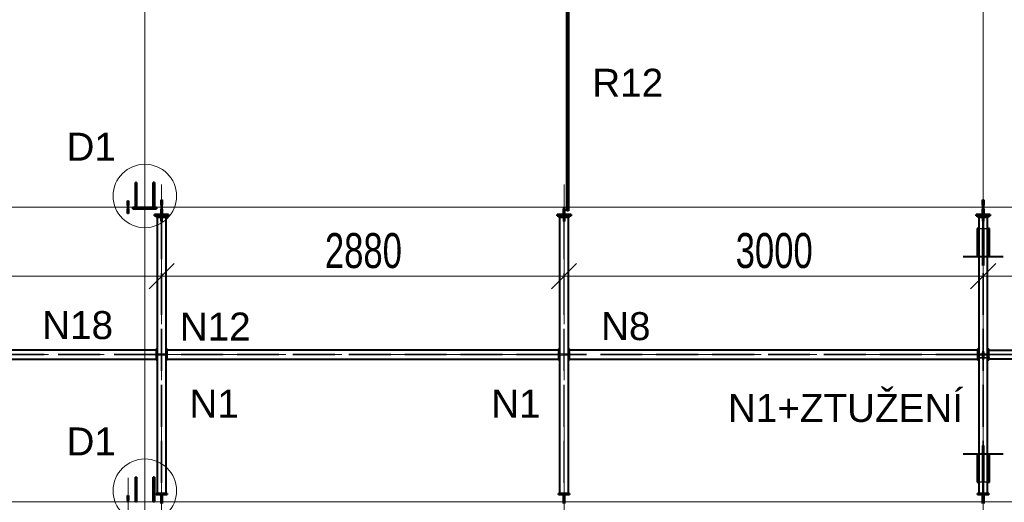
# Model space of a CAD drawing. Header units: metres. Extents: x 212 to 317, y 37 to 97.
# Tile 36 of 52: x 281.5 to 288.55, y 47.51 to 50.96. Entities that reach past the tile are written whole.
import ezdxf

# ---------------------------------------------------------------- set-up
doc = ezdxf.new("R2010")
doc.units = ezdxf.units.M
for name, pattern in [('__RA_15', [1.7, 1, -0.3, 0.1, -0.3]), ('__RA_2', [0.4, 0.3, -0.1]), ('__RA_4', [0.6, 0.3, -0.1, 0, -0.1, 0, -0.1])]:
    doc.linetypes.add(name, pattern=pattern)
for name, color, linetype, lineweight in [('OSY', 204, '__RA_15', 13), ('POPIS', 7, 'Continuous', 13), ('Standard', 7, 'Continuous', 40), ('VYZTUZ', 11, 'Continuous', 50)]:
    doc.layers.add(name, color=color, linetype=linetype, lineweight=lineweight)
doc.styles.add('ARIAL', font='ARIAL.TTF')

msp = doc.modelspace()

# ---------------------------------------------------------------- linework, layer by layer
at = {"layer": 'OSY', "color": 204, "linetype": 'Continuous', "lineweight": 13}
for p, q in [((282.3962, 40.4228), (282.3962, 66.9208)), ((288.3962, 40.4228), (288.3962, 66.9208)), ((225.637, 49.6203), (298.4065, 49.6203)), ((224.437, 47.5126), (298.4065, 47.5126))]:
    msp.add_line(p, q, dxfattribs=at)
at = {"layer": 'OSY', "color": 204, "linetype": '__RA_15', "lineweight": 13}
for p, q in [((282.5162, 49.7833), (282.5162, 42.7433)), ((285.3962, 49.7833), (285.3962, 42.7433)), ((224.606, 48.5665), (292.136, 48.5665)), ((282.2762, 47.6836), (282.2762, 42.7935))]:
    msp.add_line(p, q, dxfattribs=at)
at = {"layer": 'Standard', "color": 1, "linetype": 'Continuous', "lineweight": 40}
for p, q in [((285.4152, 49.5931), (285.4152, 51.7608)), ((285.417, 51.7608), (285.417, 49.5931)), ((285.4212, 51.7608), (285.4212, 49.5931)), ((285.4255, 51.7608), (285.4255, 49.5931)), ((285.4272, 51.7608), (285.4272, 49.5931)), ((282.3282, 49.6231), (282.3282, 49.7966)), ((282.3362, 49.7966), (282.3282, 49.7966)), ((282.3362, 49.7966), (282.3362, 49.6231)), ((282.4642, 49.7966), (282.4562, 49.7966)), ((282.4562, 49.6231), (282.4562, 49.7966)), ((282.4642, 49.7966), (282.4642, 49.6231)), ((282.2722, 49.6331), (282.2722, 49.6653)), ((282.2722, 49.6653), (282.2802, 49.6653)), ((282.2802, 49.6331), (282.2722, 49.6331)), ((282.2722, 49.6331), (282.2722, 49.6231)), ((282.2722, 49.6231), (282.2802, 49.6231)), ((282.2802, 49.6175), (282.2722, 49.6175)), ((282.2722, 49.6175), (282.2722, 49.6075)), ((282.2802, 49.6653), (282.2802, 49.6331)), ((282.2802, 49.6231), (282.2802, 49.6331)), ((282.2802, 49.6075), (282.2802, 49.6175)), ((282.3102, 49.6075), (282.3102, 49.6175)), ((282.4802, 49.6175), (282.3102, 49.6175)), ((282.3282, 49.6231), (282.3362, 49.6231)), ((282.4562, 49.6231), (282.4642, 49.6231)), ((282.4802, 49.6175), (282.4802, 49.6075)), ((282.5122, 49.6346), (282.5122, 49.6733)), ((282.5122, 49.6733), (282.5202, 49.6733)), ((282.5202, 49.6346), (282.5122, 49.6346)), ((282.5122, 49.6346), (282.5122, 49.6246)), ((282.5122, 49.6246), (282.5202, 49.6246)), ((282.5202, 49.616), (282.5122, 49.616)), ((282.5122, 49.616), (282.5122, 49.606)), ((282.5202, 49.6733), (282.5202, 49.6346)), ((282.5202, 49.6246), (282.5202, 49.6346)), ((282.5202, 49.606), (282.5202, 49.616)), ((285.4002, 49.616), (285.3922, 49.616)), ((285.3922, 49.616), (285.3922, 49.606)), ((285.4002, 49.606), (285.4002, 49.616)), ((288.3922, 49.6346), (288.3922, 49.6733)), ((288.3922, 49.6733), (288.4002, 49.6733)), ((288.4002, 49.6346), (288.3922, 49.6346)), ((288.3922, 49.6346), (288.3922, 49.6246)), ((288.3922, 49.6246), (288.4002, 49.6246)), ((288.4002, 49.616), (288.3922, 49.616)), ((288.3922, 49.616), (288.3922, 49.606)), ((288.4002, 49.6733), (288.4002, 49.6346)), ((288.4002, 49.6246), (288.4002, 49.6346)), ((288.4002, 49.606), (288.4002, 49.616)), ((282.2722, 49.6075), (282.2802, 49.6075)), ((282.2722, 49.5753), (282.2722, 49.6075)), ((282.2802, 49.5753), (282.2722, 49.5753)), ((282.2802, 49.6075), (282.2802, 49.5753)), ((282.3102, 49.6075), (282.4802, 49.6075)), ((282.4662, 49.5593), (282.4662, 49.5673)), ((282.5662, 49.5673), (282.4662, 49.5673)), ((282.4662, 49.5593), (282.5662, 49.5593)), ((282.474, 49.5593), (282.474, 49.5543)), ((282.474, 49.5543), (282.509, 49.5543)), ((282.4842, 49.5493), (282.4842, 47.5735)), ((282.4842, 49.5493), (282.5482, 49.5493)), ((282.509, 49.5543), (282.509, 49.5493)), ((282.5122, 49.606), (282.5202, 49.606)), ((282.5122, 49.5673), (282.5122, 49.606)), ((282.514, 49.5493), (282.514, 49.5593)), ((282.5184, 49.5593), (282.5184, 49.5493)), ((282.5202, 49.606), (282.5202, 49.5673)), ((282.5234, 49.5493), (282.5234, 49.5543)), ((282.5234, 49.5543), (282.5584, 49.5543)), ((282.5482, 47.5735), (282.5482, 49.5493)), ((282.5584, 49.5543), (282.5584, 49.5593)), ((282.5662, 49.5673), (282.5662, 49.5593)), ((285.3462, 49.5593), (285.3462, 49.5673)), ((285.4462, 49.5673), (285.3462, 49.5673)), ((285.3462, 49.5593), (285.4462, 49.5593)), ((285.354, 49.5593), (285.354, 49.5543)), ((285.354, 49.5543), (285.389, 49.5543)), ((285.3642, 49.5493), (285.3642, 47.5735)), ((285.3642, 49.5493), (285.4282, 49.5493)), ((285.389, 49.5543), (285.389, 49.5493)), ((285.3922, 49.606), (285.4002, 49.606)), ((285.3922, 49.5673), (285.3922, 49.606)), ((285.394, 49.5493), (285.394, 49.5593)), ((285.3984, 49.5593), (285.3984, 49.5493)), ((285.4002, 49.606), (285.4002, 49.5673)), ((285.4034, 49.5493), (285.4034, 49.5543)), ((285.4034, 49.5543), (285.4384, 49.5543)), ((285.417, 49.5931), (285.4152, 49.5931)), ((285.4212, 49.5931), (285.417, 49.5931)), ((285.4255, 49.5931), (285.4212, 49.5931)), ((285.4272, 49.5931), (285.4255, 49.5931)), ((285.4282, 47.5735), (285.4282, 49.5493)), ((285.4384, 49.5543), (285.4384, 49.5593)), ((285.4462, 49.5673), (285.4462, 49.5593)), ((288.3462, 49.5593), (288.3462, 49.5673)), ((288.4462, 49.5673), (288.3462, 49.5673)), ((288.3462, 49.5593), (288.4462, 49.5593)), ((288.354, 49.5593), (288.354, 49.5543)), ((288.354, 49.5543), (288.389, 49.5543)), ((288.3642, 49.5493), (288.3642, 47.5735)), ((288.3642, 49.5493), (288.4282, 49.5493)), ((288.389, 49.5543), (288.389, 49.5493)), ((288.3922, 49.606), (288.4002, 49.606)), ((288.3922, 49.5673), (288.3922, 49.606)), ((288.394, 49.5493), (288.394, 49.5593)), ((288.3984, 49.5593), (288.3984, 49.5493)), ((288.4002, 49.606), (288.4002, 49.5673)), ((288.4034, 49.5493), (288.4034, 49.5543)), ((288.4034, 49.5543), (288.4384, 49.5543)), ((288.4282, 47.5735), (288.4282, 49.5493)), ((288.4384, 49.5543), (288.4384, 49.5593)), ((288.4462, 49.5673), (288.4462, 49.5593)), ((288.3642, 49.4666), (288.3522, 49.4666)), ((288.3522, 49.4666), (288.3522, 49.4643)), ((288.3522, 49.4643), (288.3642, 49.4643)), ((288.3522, 49.4643), (288.3522, 49.2655)), ((288.4402, 49.4666), (288.4282, 49.4666)), ((288.4282, 49.4643), (288.4402, 49.4643)), ((288.4402, 49.4643), (288.4402, 49.4666)), ((288.4402, 49.2655), (288.4402, 49.4643)), ((282.4762, 48.5985), (279.4362, 48.5985)), ((282.4762, 48.6065), (282.4762, 48.5985)), ((282.4762, 48.6065), (282.4842, 48.6065)), ((282.4762, 48.5985), (282.4762, 48.5345)), ((282.5482, 48.6065), (282.5562, 48.6065)), ((282.5562, 48.5985), (282.5562, 48.6065)), ((282.5562, 48.5345), (282.5562, 48.5985)), ((285.3562, 48.5985), (282.5562, 48.5985)), ((285.3562, 48.6065), (285.3562, 48.5985)), ((285.3562, 48.6065), (285.3642, 48.6065)), ((285.3562, 48.5985), (285.3562, 48.5345)), ((285.4282, 48.6065), (285.4362, 48.6065)), ((285.4362, 48.5985), (285.4362, 48.6065)), ((285.4362, 48.5345), (285.4362, 48.5985)), ((288.3562, 48.5985), (285.4362, 48.5985)), ((288.3562, 48.6065), (288.3562, 48.5985)), ((288.3562, 48.6065), (288.3642, 48.6065)), ((288.3562, 48.5985), (288.3562, 48.5345)), ((288.4282, 48.6065), (288.4362, 48.6065)), ((288.4362, 48.5985), (288.4362, 48.6065)), ((288.4362, 48.5985), (291.332, 48.5985)), ((288.4362, 48.5345), (288.4362, 48.5985)), ((279.4362, 48.5345), (282.4762, 48.5345)), ((282.4762, 48.5345), (282.4762, 48.5265)), ((282.4842, 48.5265), (282.4762, 48.5265)), ((282.5562, 48.5265), (282.5482, 48.5265)), ((282.5562, 48.5265), (282.5562, 48.5345)), ((282.5562, 48.5345), (285.3562, 48.5345)), ((285.3562, 48.5345), (285.3562, 48.5265)), ((285.3642, 48.5265), (285.3562, 48.5265)), ((285.4362, 48.5265), (285.4282, 48.5265)), ((285.4362, 48.5265), (285.4362, 48.5345)), ((285.4362, 48.5345), (288.3562, 48.5345)), ((288.3562, 48.5345), (288.3562, 48.5265)), ((288.3642, 48.5265), (288.3562, 48.5265)), ((288.4362, 48.5265), (288.4282, 48.5265)), ((288.4362, 48.5265), (288.4362, 48.5345)), ((291.3684, 48.5345), (288.4362, 48.5345)), ((288.3522, 47.8553), (288.3522, 47.6565)), ((288.4402, 47.6565), (288.4402, 47.8553)), ((282.3282, 47.5154), (282.3282, 47.6889)), ((282.3362, 47.6889), (282.3282, 47.6889)), ((282.3362, 47.6889), (282.3362, 47.5154)), ((282.4642, 47.6889), (282.4562, 47.6889)), ((282.4562, 47.5154), (282.4562, 47.6889)), ((282.4642, 47.6889), (282.4642, 47.5154)), ((288.3642, 47.6565), (288.3522, 47.6565)), ((288.3522, 47.6565), (288.3522, 47.6542)), ((288.3522, 47.6542), (288.3642, 47.6542)), ((288.4402, 47.6565), (288.4282, 47.6565)), ((288.4282, 47.6542), (288.4402, 47.6542)), ((288.4402, 47.6542), (288.4402, 47.6565)), ((282.4762, 47.5655), (282.4762, 47.5735)), ((282.4842, 47.5735), (282.4762, 47.5735)), ((282.5482, 47.5735), (282.4842, 47.5735)), ((282.5562, 47.5735), (282.5482, 47.5735)), ((282.5562, 47.5735), (282.5562, 47.5655)), ((285.3562, 47.5655), (285.3562, 47.5735)), ((285.3642, 47.5735), (285.3562, 47.5735)), ((285.4282, 47.5735), (285.3642, 47.5735)), ((285.4362, 47.5735), (285.4282, 47.5735)), ((285.4362, 47.5735), (285.4362, 47.5655)), ((288.3562, 47.5655), (288.3562, 47.5735)), ((288.3642, 47.5735), (288.3562, 47.5735)), ((288.4282, 47.5735), (288.3642, 47.5735)), ((288.4362, 47.5735), (288.4282, 47.5735)), ((288.4362, 47.5735), (288.4362, 47.5655)), ((282.2722, 47.5254), (282.2722, 47.5576)), ((282.2722, 47.5576), (282.2802, 47.5576)), ((282.2802, 47.5254), (282.2722, 47.5254)), ((282.2722, 47.5254), (282.2722, 47.5154)), ((282.2722, 47.5154), (282.2802, 47.5154)), ((282.2802, 47.5576), (282.2802, 47.5254)), ((282.2802, 47.5154), (282.2802, 47.5254)), ((282.3282, 47.5154), (282.3362, 47.5154)), ((282.4562, 47.5154), (282.4642, 47.5154)), ((282.4762, 47.5655), (282.5562, 47.5655)), ((282.5122, 47.5655), (282.5122, 47.5565)), ((282.5122, 47.5565), (282.5202, 47.5565)), ((282.5122, 47.5099), (282.5122, 47.5565)), ((282.5122, 47.5099), (282.5202, 47.5099)), ((282.5122, 47.5008), (282.5122, 47.5099)), ((282.5202, 47.5565), (282.5202, 47.5655)), ((282.5202, 47.5565), (282.5202, 47.5099)), ((282.5202, 47.5099), (282.5202, 47.5008)), ((285.3562, 47.5655), (285.4362, 47.5655)), ((285.3922, 47.5655), (285.3922, 47.5565)), ((285.3922, 47.5565), (285.4002, 47.5565)), ((285.3922, 47.5099), (285.3922, 47.5565)), ((285.3922, 47.5099), (285.4002, 47.5099)), ((285.3922, 47.5008), (285.3922, 47.5099)), ((285.4002, 47.5565), (285.4002, 47.5655)), ((285.4002, 47.5565), (285.4002, 47.5099)), ((285.4002, 47.5099), (285.4002, 47.5008)), ((288.3562, 47.5655), (288.4362, 47.5655)), ((288.3922, 47.5655), (288.3922, 47.5565)), ((288.3922, 47.5565), (288.4002, 47.5565)), ((288.3922, 47.5099), (288.3922, 47.5565)), ((288.3922, 47.5099), (288.4002, 47.5099)), ((288.3922, 47.5008), (288.3922, 47.5099)), ((288.4002, 47.5565), (288.4002, 47.5655)), ((288.4002, 47.5565), (288.4002, 47.5099)), ((288.4002, 47.5099), (288.4002, 47.5008))]:
    msp.add_line(p, q, dxfattribs=at)
at = {"layer": 'Standard', "color": 136, "linetype": '__RA_2', "lineweight": 18}
for p, q in [((282.3282, 49.6835), (282.3362, 49.6835)), ((282.4562, 49.6835), (282.4642, 49.6835)), ((282.509, 49.5493), (282.509, 49.5193)), ((282.514, 49.5493), (282.514, 47.5735)), ((282.5184, 49.5493), (282.5184, 47.5735)), ((282.5234, 49.5193), (282.5234, 49.5493)), ((285.389, 49.5493), (285.389, 49.5193)), ((285.394, 49.5493), (285.394, 47.5735)), ((285.3984, 49.5493), (285.3984, 47.5735)), ((285.4034, 49.5193), (285.4034, 49.5493)), ((288.389, 49.5493), (288.389, 49.5193)), ((288.3922, 49.5493), (288.3922, 49.3593)), ((288.394, 49.5493), (288.394, 47.5735)), ((288.3984, 49.5493), (288.3984, 47.5735)), ((288.4002, 49.3593), (288.4002, 49.5493)), ((288.4034, 49.5193), (288.4034, 49.5493)), ((282.509, 49.5193), (282.514, 49.5193)), ((282.5184, 49.5193), (282.5234, 49.5193)), ((285.389, 49.5193), (285.394, 49.5193)), ((285.3984, 49.5193), (285.4034, 49.5193)), ((288.389, 49.5193), (288.394, 49.5193)), ((288.3984, 49.5193), (288.4034, 49.5193)), ((288.3922, 49.4666), (288.3642, 49.4666)), ((288.3642, 49.4643), (288.3882, 49.4643)), ((288.3882, 49.4643), (288.3882, 49.4432)), ((288.3882, 49.4432), (288.3882, 49.204)), ((288.3882, 49.4432), (288.3922, 49.4432)), ((288.4282, 49.4666), (288.4002, 49.4666)), ((288.4002, 49.4432), (288.4042, 49.4432)), ((288.4042, 49.4432), (288.4042, 49.4643)), ((288.4042, 49.4643), (288.4282, 49.4643)), ((288.4042, 49.204), (288.4042, 49.4432)), ((288.3922, 49.3593), (288.3922, 49.204)), ((288.3922, 49.3593), (288.4002, 49.3593)), ((288.4002, 49.204), (288.4002, 49.3593)), ((282.4762, 48.5687), (279.4362, 48.5687)), ((282.4762, 48.5643), (279.4362, 48.5643)), ((282.4842, 48.5705), (282.504, 48.5705)), ((282.504, 48.5625), (282.4842, 48.5625)), ((282.514, 48.5705), (282.504, 48.5705)), ((282.504, 48.5705), (282.504, 48.5625)), ((282.504, 48.5625), (282.514, 48.5625)), ((282.5284, 48.5705), (282.5184, 48.5705)), ((282.5184, 48.5625), (282.5284, 48.5625)), ((282.5284, 48.5625), (282.5284, 48.5705)), ((282.5284, 48.5705), (282.5482, 48.5705)), ((282.5482, 48.5625), (282.5284, 48.5625)), ((285.3562, 48.5687), (282.5562, 48.5687)), ((285.3562, 48.5643), (282.5562, 48.5643)), ((285.3642, 48.5705), (285.384, 48.5705)), ((285.384, 48.5625), (285.3642, 48.5625)), ((285.394, 48.5705), (285.384, 48.5705)), ((285.384, 48.5705), (285.384, 48.5625)), ((285.384, 48.5625), (285.394, 48.5625)), ((285.4084, 48.5705), (285.3984, 48.5705)), ((285.3984, 48.5625), (285.4084, 48.5625)), ((285.4084, 48.5625), (285.4084, 48.5705)), ((285.4084, 48.5705), (285.4282, 48.5705)), ((285.4282, 48.5625), (285.4084, 48.5625)), ((288.3562, 48.5687), (285.4362, 48.5687)), ((288.3562, 48.5643), (285.4362, 48.5643)), ((288.3642, 48.5705), (288.384, 48.5705)), ((288.384, 48.5625), (288.3642, 48.5625)), ((288.394, 48.5705), (288.384, 48.5705)), ((288.384, 48.5705), (288.384, 48.5625)), ((288.384, 48.5625), (288.394, 48.5625)), ((288.3882, 48.5804), (288.3882, 48.5444)), ((288.3922, 48.5804), (288.3882, 48.5804)), ((288.3922, 48.5904), (288.4002, 48.5904)), ((288.3922, 48.5904), (288.3922, 48.5304)), ((288.4084, 48.5705), (288.3984, 48.5705)), ((288.3984, 48.5625), (288.4084, 48.5625)), ((288.4002, 48.5304), (288.4002, 48.5904)), ((288.4042, 48.5804), (288.4002, 48.5804)), ((288.4042, 48.5444), (288.4042, 48.5804)), ((288.4084, 48.5625), (288.4084, 48.5705)), ((288.4084, 48.5705), (288.4282, 48.5705)), ((288.4282, 48.5625), (288.4084, 48.5625)), ((288.4362, 48.5687), (291.3489, 48.5687)), ((288.4362, 48.5643), (291.3515, 48.5643)), ((288.3522, 48.5444), (288.3522, 48.5404)), ((288.3882, 48.5444), (288.3522, 48.5444)), ((288.3522, 48.5404), (288.3922, 48.5404)), ((288.3922, 48.5304), (288.4002, 48.5304)), ((288.4002, 48.5404), (288.4402, 48.5404)), ((288.4402, 48.5444), (288.4042, 48.5444)), ((288.4402, 48.5404), (288.4402, 48.5444)), ((288.3882, 47.9168), (288.3882, 47.6776)), ((288.3922, 47.9168), (288.3922, 47.7435)), ((288.4002, 47.7435), (288.4002, 47.9168)), ((288.4042, 47.6776), (288.4042, 47.9168)), ((288.3922, 47.7435), (288.4002, 47.7435)), ((288.3922, 47.7435), (288.3922, 47.574)), ((288.4002, 47.574), (288.4002, 47.7435)), ((288.3882, 47.6565), (288.3642, 47.6565)), ((288.3642, 47.6542), (288.3922, 47.6542)), ((288.3882, 47.6776), (288.3882, 47.6565)), ((288.3922, 47.6776), (288.3882, 47.6776)), ((288.4042, 47.6776), (288.4002, 47.6776)), ((288.4002, 47.6542), (288.4282, 47.6542)), ((288.4042, 47.6565), (288.4042, 47.6776)), ((288.4282, 47.6565), (288.4042, 47.6565)), ((282.3282, 47.5758), (282.3362, 47.5758)), ((282.4562, 47.5758), (282.4642, 47.5758)), ((288.3922, 47.574), (288.4002, 47.574)), ((282.5202, 47.5205), (282.5122, 47.5205)), ((285.4002, 47.5205), (285.3922, 47.5205)), ((288.4002, 47.5205), (288.3922, 47.5205))]:
    msp.add_line(p, q, dxfattribs=at)
at = {"layer": 'Standard', "color": 1, "linetype": '__RA_4', "lineweight": 40}
for p, q in [((288.4642, 49.2655), (288.2522, 49.2655)), ((288.5402, 49.2655), (288.3282, 49.2655)), ((288.2522, 47.8553), (288.4642, 47.8553)), ((288.3282, 47.8553), (288.5402, 47.8553))]:
    msp.add_line(p, q, dxfattribs=at)
at = {"layer": 'Standard', "color": 204, "linetype": 'Continuous', "lineweight": 13}
for centre in [(282.3962, 49.7003), (282.3962, 47.5926)]:
    msp.add_circle(centre, 0.2269, dxfattribs=at)
at = {"layer": 'VYZTUZ', "color": 171, "linetype": 'Continuous', "lineweight": 18}
for p, q in [((282.5162, 49.1272), (282.5162, 49.2772)), ((285.3962, 49.1272), (285.3962, 49.2772)), ((288.3962, 49.1272), (288.3962, 49.2772)), ((282.4262, 49.0372), (282.6062, 49.2172)), ((285.3062, 49.0372), (285.4862, 49.2172)), ((288.3062, 49.0372), (288.4862, 49.2172)), ((279.3962, 49.1272), (282.5162, 49.1272)), ((282.5162, 49.1272), (282.5162, 48.9772)), ((282.5162, 49.1272), (285.3962, 49.1272)), ((285.3962, 49.1272), (285.3962, 48.9772)), ((285.3962, 49.1272), (288.3962, 49.1272)), ((288.3962, 49.1272), (288.3962, 48.9772)), ((288.3962, 49.1272), (291.399, 49.1272))]:
    msp.add_line(p, q, dxfattribs=at)

# ---------------------------------------------------------------- texts
at = {"layer": 'POPIS', "color": 204, "linetype": 'Continuous', "lineweight": 13, "char_height": 0.2, "width": 0.09912, "attachment_point": 7, "style": 'ARIAL'}
for s, insert in [('\\W0.99;R12', (285.5986, 50.4099)), ('\\W0.99;D1', (281.8355, 49.9528)), ('\\W0.99;N18', (281.6612, 48.674)), ('\\W0.99;N12', (282.6461, 48.6666)), ('\\W0.99;N8', (285.6614, 48.6666)), ('\\W0.99;N1+ZTUŽENÍ', (286.5694, 48.0814)), ('\\W0.99;N1', (282.715, 48.1153)), ('\\W0.99;N1', (284.875, 48.1153)), ('\\W0.99;D1', (281.8355, 47.8451))]:
    msp.add_mtext(s, dxfattribs=dict(at, insert=insert))
at = {"layer": 'VYZTUZ', "color": 171, "linetype": 'Continuous', "lineweight": 18, "char_height": 0.25, "width": 0.089286, "attachment_point": 7, "style": 'ARIAL'}
for s, insert in [('\\W0.71;2880', (283.6847, 49.1814)), ('\\W0.71;3000', (286.6247, 49.1816))]:
    msp.add_mtext(s, dxfattribs=dict(at, insert=insert))

doc.saveas('drawing.dxf')
